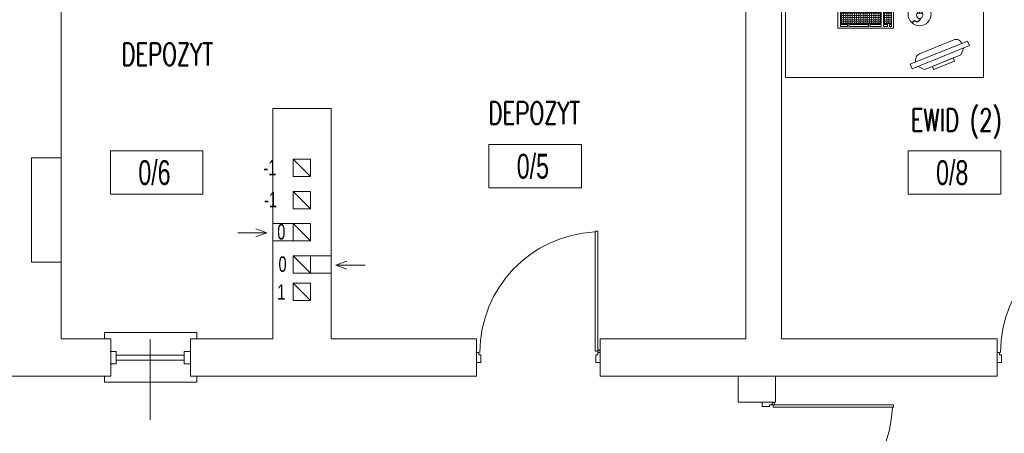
# Model space of a CAD drawing. Header units: millimetres. Extents: x 6354466 to 6508314, y -1889048 to -1342748.
# Tile 60 of 134: x 6389515 to 6397469, y -1754426 to -1751088. Entities that reach past the tile are written whole.
import ezdxf
from ezdxf.enums import TextEntityAlignment as Align

# ---------------------------------------------------------------- set-up
doc = ezdxf.new("R2010")
doc.units = ezdxf.units.MM
for name, color, linetype, lineweight in [('drzwi istn', 163, 'Continuous', 5), ('L-2', 167, 'Continuous', 13), ('L-3', 10, 'Continuous', 18), ('L-4', 92, 'Continuous', 20), ('L-5', 152, 'Continuous', 9), ('L-DRZWI', 146, 'Continuous', 13), ('L-ISTNIEJĄCE BUDYNKI', 167, 'Continuous', 5), ('L-OKNA', 144, 'Continuous', 20), ('łóżka', 230, 'Continuous', 9)]:
    doc.layers.add(name, color=color, linetype=linetype, lineweight=lineweight)
doc.layers.add('L-9', color=11, linetype='Continuous', plot=False)
doc.styles.add('125', font='cdmsimpl.shx', dxfattribs={"width": 0.7, "height": 125})
doc.styles.add('200', font='cdmsimpl.shx', dxfattribs={"width": 0.7, "height": 200})
doc.styles.add('250', font='cdmsimpl.shx', dxfattribs={"width": 0.7, "height": 250})
doc.styles.add('SIM-DIM', font='simplex.shx', dxfattribs={"width": 0.7, "bigfont": 'cdmbigpl.shx'})

# ---------------------------------------------------------------- blocks, each defined once
blk = doc.blocks.new('*U94')
for p, q in [((-5, 0), (-5, -5)), ((5, -5), (5, 0)), ((-5, -5), (5, -5)), ((-2, -5), (-2, -60)), ((2, -5), (2, -60)), ((-5, -65), (-5, -60)), ((-5, -60), (5, -60)), ((5, -60), (5, -65))]:
    blk.add_line(p, q)
blk = doc.blocks.new('PMUI_DRZWI10')
for p, q in [((-1000, 40), (-1000, -40)), ((-965, 40), (-1000, 40)), ((-965, -20), (-965, 40)), ((-35, -20), (-35, 40)), ((-35, 40), (0, 40)), ((-1000, -40), (-980, -40)), ((-980, -40), (-980, -20)), ((-980, -20), (-965, -20)), ((-20, -50), (-40, -50)), ((-40, -50), (-40, -1020)), ((-20, -20), (-35, -20)), ((-20, -40), (-20, -20)), ((0, -40), (-20, -40)), ((-20, -50), (-20, -60)), ((-20, -1020), (-20, -50)), ((-40, -1020), (-20, -1020))]:
    blk.add_line(p, q)
for points in [[(0, 40), (0, -40)], [(-20, -50), (-20, -1020)]]:
    blk.add_lwpolyline(points)
blk.add_circle((-10, -50), 10)
blk.add_arc((1.9, -39.2), 974.1, 180.04583, 267.27416)
blk = doc.blocks.new('STOLIK2')
h = blk.add_hatch()
h.set_pattern_fill('ANGLE', color=256, scale=0.25, style=0)
h.set_pattern_definition([(360, (-4499.488, 29427.6887), (-2e-16, -1.74625), [1.27, -0.47625]), (270, (-4499.488, 29427.6887), (-1.74625, 1e-16), [1.27, -0.47625])])
h.paths.add_polyline_path([(-130.91, 53.71), (-98.09, 53.71), (-98.09, 62.85), (-130.91, 62.85)])
h.paths.add_polyline_path([(-96.21, 62.85), (-89.68, 62.85), (-89.68, 53.71), (-96.21, 53.71)])
for p, q in [((-123.63, 114.71), (-123.63, 110)), ((-118.46, 114.66), (-118.46, 100.01)), ((-78.81, 114.66), (-78.81, 100.01)), ((-73.63, 110), (-73.63, 114.71)), ((-128.63, 107.5), (-128.63, 95)), ((-126.13, 110), (-123.63, 110)), ((-121.13, 107.5), (-121.13, 95)), ((-76.13, 107.5), (-76.13, 95)), ((-71.13, 110), (-73.63, 110)), ((-68.63, 107.5), (-68.63, 95)), ((-126.13, 92.5), (-123.63, 92.5)), ((-71.13, 92.5), (-73.63, 92.5)), ((-82.5, 75), (-67.5, 75)), ((-67.03, 63.7), (-66.98, 62.06)), ((-66.98, 62.06), (-69.24, 62)), ((-66.98, 62.06), (-64.73, 62.12)), ((-28.19, 39.5), (-74.53, 20.73)), ((-73.03, 17.02), (-26.69, 35.8)), ((-31.32, 33.92), (-33.69, 28.34)), ((-26.69, 35.8), (-28.19, 39.5)), ((-62.81, 16.54), (-33.69, 28.34)), ((-74.53, 20.73), (-73.03, 17.02)), ((-68.39, 18.9), (-62.81, 16.54))]:
    blk.add_line(p, q)
for points in [[(-15.34, 75), (-175.34, 75), (-175.34, 10), (-15.34, 10)], [(-133.01, 49.97), (-88.12, 49.97), (-88.12, 64.97), (-133.01, 64.97)], [(-130.91, 53.71), (-98.09, 53.71), (-98.09, 62.85), (-130.91, 62.85)], [(-96.21, 62.85), (-89.68, 62.85), (-89.68, 53.71), (-96.21, 53.71)], [(-66.58, 57.62), (-66.92, 57.61), (-66.9, 56.72), (-66.55, 56.73)], [(-125.34, 52.96), (-130.91, 52.96), (-130.91, 51.3), (-125.34, 51.3)], [(-124.22, 51.3), (-108.26, 51.3), (-108.26, 52.96), (-124.22, 52.96)], [(-107.14, 52.96), (-98.09, 52.96), (-98.09, 51.3), (-107.14, 51.3)], [(-96.21, 52.96), (-92.95, 52.96), (-92.95, 51.3), (-96.21, 51.3)], [(-89.68, 52.96), (-91.34, 52.96), (-91.34, 51.3), (-89.68, 51.3)], [(-39.83, 25.85), (-56.67, 19.03), (-55.66, 16.54), (-38.82, 23.36)]]:
    blk.add_lwpolyline(points, close=True)
blk.add_lwpolyline([(-32.82, 37.63), (-32.82, 37.63, 0.414214), (-39.33, 40.38), (-67.14, 29.12, 0.414214), (-69.9, 22.61), (-69.9, 22.61)], format="xyb", close=True)
blk.add_circle((-67, 61.24), 9.34)
for centre, radius, start, end in [((-98.54, 75.49), 53.13, 90.09687, 118.07249), ((-98.72, 75.49), 53.13, 61.92751, 89.90313), ((-121.01, 118.51), 4.62, 123.34927, 303.47427), ((-76.26, 118.51), 4.62, 236.52573, 56.65073), ((-97.85, 66.23), 52.63, 90.85052, 113.04971), ((-99.41, 66.23), 52.63, 66.95029, 89.14948), ((-126.13, 107.5), 2.5, 90, 180), ((-123.63, 107.5), 2.5, 0, 90), ((-73.63, 107.5), 2.5, 90, 180), ((-71.13, 107.5), 2.5, 0, 90), ((-122.21, 100.01), 3.75, 286.67209, 0), ((-75.06, 100.01), 3.75, 180, 253.35509), ((-126.13, 95), 2.5, 180, 270), ((-123.63, 95), 2.5, 270, 0), ((-106.13, 92.5), 17.5, 180, 270), ((-91.13, 92.5), 17.5, 270, 0), ((-73.63, 95), 2.5, 180, 270), ((-71.13, 95), 2.5, 270, 0)]:
    blk.add_arc(centre, radius, start, end)
at = {"extrusion": (0, 0, -1)}
blk.add_ellipse((-66.95, 60.65), major_axis=(-0.08, 3.05), ratio=0.834162, dxfattribs=at)
for points, knots in [([(-66.9, 56.72), (-67.66, 55.94), (-69.06, 54.51), (-71.62, 56.7), (-72.55, 54.4), (-73.6, 54.95), (-74.15, 55.24)], [0, 0, 0, 0, 2.841116, 5.231607, 6.614689, 8.161976, 8.161976, 8.161976, 8.161976]), ([(-66.56, 56.73), (-66.88, 56.4), (-67.03, 56.25), (-67.49, 55.8), (-67.81, 55.53), (-68.44, 55.18), (-68.73, 55.08), (-69.2, 55.06), (-69.36, 55.07), (-69.68, 55.15), (-69.83, 55.2), (-70.27, 55.37), (-70.55, 55.51), (-70.97, 55.68), (-71.14, 55.72), (-71.35, 55.74), (-71.42, 55.73), (-71.54, 55.7), (-71.58, 55.67), (-71.72, 55.56), (-71.82, 55.44), (-72.02, 55.17), (-72.13, 55.02), (-72.33, 54.8), (-72.42, 54.73), (-72.62, 54.62), (-72.74, 54.58), (-72.96, 54.56), (-73.07, 54.56), (-73.36, 54.61), (-73.54, 54.68), (-73.72, 54.76)], [0, 0, 0, 0, 0.557194, 0.557194, 1.671582, 1.671582, 2.519282, 2.519282, 2.939271, 2.939271, 3.35926, 3.35926, 4.143879, 4.143879, 4.704066, 4.704066, 5.061527, 5.061527, 5.357017, 5.357017, 5.838332, 5.838332, 6.319648, 6.319648, 6.605434, 6.605434, 6.891219, 6.891219, 7.177005, 7.177005, 7.662218, 7.662218, 7.662218, 7.662218])]:
    blk.add_open_spline(points, degree=3, knots=knots)
blk = doc.blocks.new('opis pom')
at = {"color": 0}
blk.add_lwpolyline([(252896.7, -40976.9), (253643.9, -40976.9), (253643.9, -41326.9), (252896.7, -41326.9)], close=True, dxfattribs=at)
at = {"layer": 'L-4', "lineweight": 30, "style": '250', "width": 0.7}
blk.add_attdef('2', text='', height=250, dxfattribs=at).set_placement((253252.2, -41151.9), align=Align.MIDDLE_CENTER)

msp = doc.modelspace()

# ---------------------------------------------------------------- linework, layer by layer
at = {"layer": 'drzwi istn'}
for p, q in [((6390200.3, -1753663.4), (6390200.3, -1753613.4)), ((6390200.3, -1753613.4), (6390945.3, -1753613.4)), ((6390945.3, -1753613.4), (6390945.3, -1753663.4)), ((6390200.3, -1753963.4), (6390200.3, -1754013.4)), ((6390200.3, -1754013.4), (6390945.3, -1754013.4)), ((6390945.3, -1754013.4), (6390945.3, -1753963.4))]:
    msp.add_line(p, q, dxfattribs=at)
at = {"layer": 'L-2', "ltscale": 10}
for p, q in [((6395620.3, -1753963.4), (6395320.3, -1753963.4)), ((6395320.3, -1754175.7), (6395320.3, -1753963.4)), ((6395620.3, -1754175.7), (6395620.3, -1753963.4)), ((6395320.3, -1754175.7), (6395620.3, -1754175.7))]:
    msp.add_line(p, q, dxfattribs=at)
at = {"layer": 'L-3', "ltscale": 8}
msp.add_lwpolyline([(6395513.1, -1754175.7), (6395593.1, -1754175.7)], dxfattribs=at)
at = {"layer": 'L-DRZWI', "ltscale": 8}
for p, q in [((6395513.1, -1754210.7), (6395513.1, -1754175.7)), ((6395593.1, -1754175.7), (6395593.1, -1754195.7)), ((6395573.1, -1754210.7), (6395513.1, -1754210.7)), ((6395593.1, -1754195.7), (6395573.1, -1754195.7)), ((6395573.1, -1754195.7), (6395573.1, -1754210.7)), ((6395603.1, -1754195.7), (6395613.1, -1754195.7)), ((6395603.1, -1754195.7), (6395603.1, -1754215.7)), ((6396573.1, -1754195.7), (6395603.1, -1754195.7)), ((6395603.1, -1754215.7), (6396573.1, -1754215.7)), ((6396573.1, -1754215.7), (6396573.1, -1754195.7))]:
    msp.add_line(p, q, dxfattribs=at)
msp.add_lwpolyline([(6395603.1, -1754195.7), (6396573.1, -1754195.7)], dxfattribs=at)
msp.add_circle((6395603.1, -1754185.7), 10, dxfattribs=at)
msp.add_arc((6395592.3, -1754173.8), 974.1, 270.04583, 357.27416, dxfattribs=at)
at = {"layer": 'L-ISTNIEJĄCE BUDYNKI'}
for p, q in [((6389850.3, -1753663.4), (6389850.3, -1749373.4)), ((6395380.3, -1752993.4), (6395380.3, -1749373.4)), ((6395670.3, -1752993.4), (6395670.3, -1749373.4)), ((6392030.3, -1751803.4), (6391560.3, -1751803.4)), ((6391560.3, -1751803.4), (6391560.3, -1752733.4)), ((6392030.3, -1752993.4), (6392030.3, -1751803.4)), ((6391865.3, -1752353.4), (6391725.3, -1752213.4)), ((6391865.3, -1752613.4), (6391725.3, -1752473.4)), ((6391865.3, -1752733.4), (6391560.3, -1752733.4)), ((6391560.3, -1752733.4), (6391560.3, -1752873.4)), ((6391865.3, -1752873.4), (6391725.3, -1752733.4)), ((6391865.3, -1752733.4), (6391865.3, -1752873.4)), ((6391276.9, -1752807), (6391512.5, -1752807)), ((6391512.5, -1752807), (6391424, -1752774.9)), ((6391512.5, -1752807), (6391424, -1752839.1)), ((6391560.3, -1752873.4), (6391560.3, -1753663.4)), ((6391865.3, -1752873.4), (6391560.3, -1752873.4)), ((6391865.3, -1753133.4), (6391725.3, -1752993.4)), ((6391725.3, -1752993.4), (6392030.3, -1752993.4)), ((6391725.3, -1752993.4), (6391725.3, -1753133.4)), ((6392030.3, -1752993.4), (6392030.3, -1753133.4)), ((6395380.3, -1752993.4), (6395380.3, -1753133.4)), ((6395670.3, -1753133.4), (6395670.3, -1752993.4)), ((6392069.5, -1753068.8), (6392158.1, -1753036.7)), ((6392305.2, -1753068.8), (6392069.5, -1753068.8)), ((6392069.5, -1753068.8), (6392158.1, -1753101)), ((6391725.3, -1753133.4), (6392030.3, -1753133.4)), ((6392030.3, -1753663.4), (6392030.3, -1753133.4)), ((6395380.3, -1753663.4), (6395380.3, -1753133.4)), ((6395670.3, -1753663.4), (6395670.3, -1753133.4)), ((6391865.3, -1753353.4), (6391725.3, -1753213.4)), ((6389850.3, -1753663.4), (6390250.3, -1753663.4)), ((6390250.3, -1753663.4), (6390250.3, -1753963.4)), ((6390895.3, -1753663.4), (6391560.3, -1753663.4)), ((6390895.3, -1753663.4), (6390895.3, -1753963.4)), ((6392030.3, -1753663.4), (6393205.3, -1753663.4)), ((6393205.3, -1753663.4), (6393205.3, -1753963.4)), ((6394205.3, -1753663.4), (6395380.3, -1753663.4)), ((6394205.3, -1753663.4), (6394205.3, -1753963.4)), ((6395670.3, -1753663.4), (6397410.3, -1753663.4)), ((6397410.3, -1753663.4), (6397410.3, -1753963.4)), ((6389420.3, -1753963.4), (6390250.3, -1753963.4)), ((6390895.3, -1753963.4), (6393205.3, -1753963.4)), ((6394205.3, -1753963.4), (6397410.3, -1753963.4))]:
    msp.add_line(p, q, dxfattribs=at)
msp.add_lwpolyline([(6389850.3, -1753043.4), (6389610.3, -1753043.4), (6389610.3, -1752203.4), (6389850.3, -1752203.4)], dxfattribs=at)
for points in [[(6391865.3, -1752353.4), (6391725.3, -1752353.4), (6391725.3, -1752213.4), (6391865.3, -1752213.4)], [(6391865.3, -1752613.4), (6391725.3, -1752613.4), (6391725.3, -1752473.4), (6391865.3, -1752473.4)], [(6391865.3, -1752873.4), (6391725.3, -1752873.4), (6391725.3, -1752733.4), (6391865.3, -1752733.4)], [(6391865.3, -1753133.4), (6391725.3, -1753133.4), (6391725.3, -1752993.4), (6391865.3, -1752993.4)], [(6391865.3, -1753353.4), (6391725.3, -1753353.4), (6391725.3, -1753213.4), (6391865.3, -1753213.4)]]:
    msp.add_lwpolyline(points, close=True, dxfattribs=at)
at = {"layer": 'L-OKNA'}
msp.add_line((6390570.3, -1754318.4), (6390570.3, -1753669.2), dxfattribs=at)

# ---------------------------------------------------------------- block references
at = {"layer": 'drzwi istn', "xscale": -1, "rotation": 180}
for p in [(6394205.3, -1753813.4), (6398410.3, -1753813.4)]:
    msp.add_blockref('PMUI_DRZWI10', p, dxfattribs=at)
at = {"layer": 'L-5'}
ref = msp.add_blockref('opis pom', (6140408.6, -1711118.5), dxfattribs=at)
ref.add_attrib('2', '0/5', dxfattribs={"layer": 'L-4', "height": 200, "style": '200', "width": 0.7}).set_placement((6393660.8, -1752270.4), align=Align.MIDDLE_CENTER)
ref = msp.add_blockref('opis pom', (6137351.7, -1711170.1), dxfattribs=at)
ref.add_attrib('2', '0/6', dxfattribs={"layer": 'L-4', "height": 200, "style": '200', "width": 0.7}).set_placement((6390603.9, -1752322), align=Align.MIDDLE_CENTER)
ref = msp.add_blockref('opis pom', (6143795.9, -1711170.1), dxfattribs=at)
ref.add_attrib('2', '0/8', dxfattribs={"layer": 'L-4', "height": 200, "style": '200', "width": 0.7}).set_placement((6397048.1, -1752322), align=Align.MIDDLE_CENTER)
at = {"layer": 'L-OKNA', "xscale": -10, "yscale": 10, "zscale": 10, "rotation": 270}
msp.add_blockref('*U94', (6390895.3, -1753814.4), dxfattribs=at)
at = {"layer": 'łóżka', "ltscale": 8, "xscale": 10, "yscale": 10, "zscale": 10}
msp.add_blockref('STOLIK2', (6397454.7, -1751655.4), dxfattribs=at)

# ---------------------------------------------------------------- texts
at = {"layer": 'L-9', "ltscale": 0.5, "style": 'SIM-DIM', "width": 0.7}
for s, p in [('DEPOZYT', (6390337.3, -1751457.2)), ('DEPOZYT', (6393303, -1751932)), ('EWID (2)', (6396714.7, -1751987.8))]:
    msp.add_text(s, height=180, dxfattribs=at).set_placement(p)
at = {"layer": 'L-ISTNIEJĄCE BUDYNKI', "style": '125', "width": 0.7}
for s, p in [('-1', (6391484.5, -1752344.3, 0)), ('-1', (6391490.1, -1752602.9, 0)), ('0', (6391596.2, -1752862.1, 0)), ('0', (6391606.4, -1753122.9, 0)), ('1', (6391596.5, -1753348.5, 0))]:
    msp.add_text(s, height=125, dxfattribs=at).set_placement(p)

doc.saveas('drawing.dxf')
